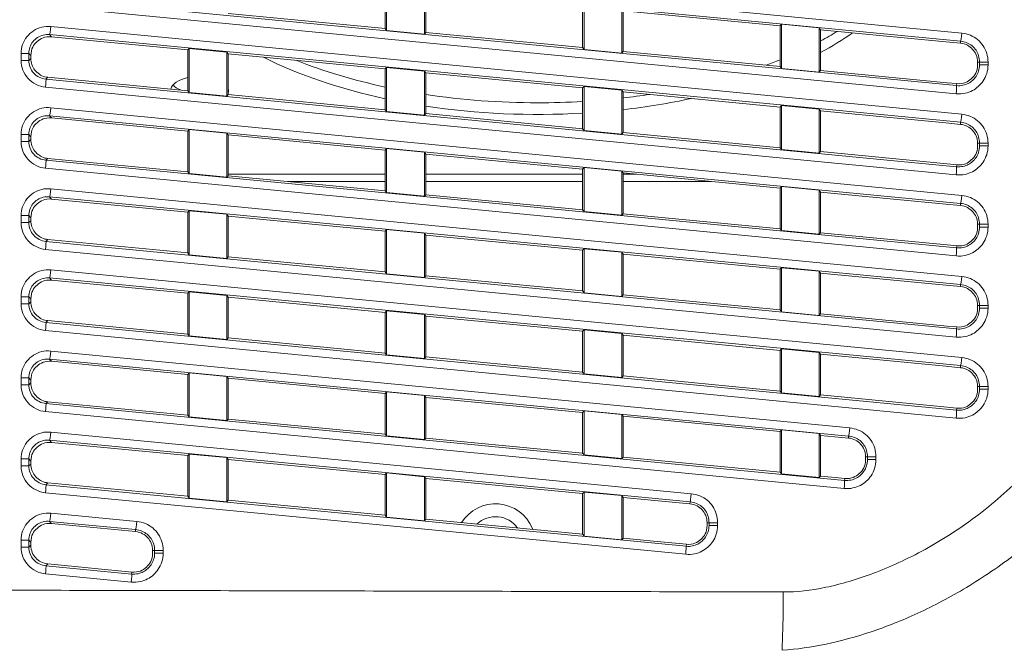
# Model space of a CAD drawing. Header units: millimetres. Extents: x 0 to 437, y 0 to 311.
# Tile 12 of 44: x 104 to 122, y 77 to 89. Entities that reach past the tile are written whole.
import ezdxf

# ---------------------------------------------------------------- set-up
doc = ezdxf.new("R2010")
doc.units = ezdxf.units.MM
for name, color, linetype, lineweight in [('APPARENT', 7, 'Continuous', 0), ('ARETES TANGENTES', 7, 'Continuous', 0), ('DIMENSIONS', 7, 'Continuous', 0)]:
    doc.layers.add(name, color=color, linetype=linetype, lineweight=lineweight)
doc.dimstyles.new('ISO-25', dxfattribs={"dimtxt": 2.5, "dimasz": 2.5, "dimexe": 1.25, "dimexo": 0.625, "dimtad": 1, "dimtxsty": 'Standard', "dimcen": 2.5, "dimadec": 0, "dimazin": 0, "dimtfac": 1, "dimtmove": 0, "dimatfit": 3, "dimfxl": 1, "dimarcsym": 0})

# ---------------------------------------------------------------- blocks, each defined once
blk = doc.blocks.new('D1')
h = blk.add_hatch(color=7)
h.paths.add_polyline_path([(38.317, 176.327), (38.817, 179.327), (39.317, 176.327)], flags=0)
h.paths.add_polyline_path([(39.317, 60.716), (38.817, 57.716), (38.317, 60.716)], flags=0)
at = {"layer": 'DIMENSIONS'}
for p, q in [((62.374, 179.327), (38.817, 179.327)), ((38.817, 176.327), (38.817, 124.459)), ((38.817, 119.873), (38.817, 129.045)), ((38.817, 60.716), (38.817, 124.459)), ((67.733, 57.716), (38.817, 57.716))]:
    blk.add_line(p, q, dxfattribs=at)
for points in [[(38.817, 179.327), (39.317, 176.327), (38.317, 176.327), (38.817, 179.327)], [(38.817, 57.716), (38.317, 60.716), (39.317, 60.716), (38.817, 57.716)]]:
    blk.add_lwpolyline(points, dxfattribs=at)
at = {"layer": 'DIMENSIONS', "char_height": 1.96986, "attachment_point": 5, "rotation": 90}
for s, insert in [('{\\fArial|b0|i0|c0|p0;}', (37.229, 128.693)), ('{\\fArial|b0|i0|c0|p0;486.4}{\\fArial|b0|i0|c0|p0;}', (37.229, 124.459)), ('{\\fArial|b0|i0|c0|p0;}', (37.229, 124.459)), ('{\\fArial|b0|i0|c0|p0;}', (37.229, 124.459)), ('{\\fArial|b0|i0|c0|p0;}', (37.229, 120.226))]:
    blk.add_mtext(s, dxfattribs=dict(at, insert=insert))
blk = doc.blocks.new('D2')
h = blk.add_hatch(color=7)
h.paths.add_polyline_path([(54.59, 187.02), (51.59, 187.52), (54.59, 188.02)], flags=0)
h.paths.add_polyline_path([(129.229, 188.02), (132.229, 187.52), (129.229, 187.02)], flags=0)
at = {"layer": 'DIMENSIONS'}
for p, q in [((51.59, 161.214), (51.59, 187.52)), ((54.59, 187.52), (91.823, 187.52)), ((96.056, 187.52), (86.884, 187.52)), ((129.229, 187.52), (91.823, 187.52)), ((132.229, 161.214), (132.229, 187.52))]:
    blk.add_line(p, q, dxfattribs=at)
for points in [[(51.59, 187.52), (54.59, 188.02), (54.59, 187.02), (51.59, 187.52)], [(132.229, 187.52), (129.229, 187.02), (129.229, 188.02), (132.229, 187.52)]]:
    blk.add_lwpolyline(points, dxfattribs=at)
at = {"layer": 'DIMENSIONS', "char_height": 1.96986, "attachment_point": 5}
for s, insert in [('{\\fArial|b0|i0|c0|p0;322.6}{\\fArial|b0|i0|c0|p0;}', (91.823, 189.107)), ('{\\fArial|b0|i0|c0|p0;}', (87.589, 189.107)), ('{\\fArial|b0|i0|c0|p0;}', (91.823, 189.107)), ('{\\fArial|b0|i0|c0|p0;}', (91.823, 189.107)), ('{\\fArial|b0|i0|c0|p0;}', (96.056, 189.107))]:
    blk.add_mtext(s, dxfattribs=dict(at, insert=insert))
blk = doc.blocks.new('D3')
h = blk.add_hatch(color=7)
h.paths.add_polyline_path([(211.99, 185.104), (208.99, 185.604), (211.99, 186.104)], flags=0)
h.paths.add_polyline_path([(240.209, 186.104), (243.209, 185.604), (240.209, 185.104)], flags=0)
at = {"layer": 'DIMENSIONS'}
for p, q in [((208.99, 170.102), (208.99, 185.604)), ((211.99, 185.604), (225.995, 185.604)), ((230.229, 185.604), (221.056, 185.604)), ((240.209, 185.604), (225.995, 185.604)), ((243.209, 165.348), (243.209, 185.604))]:
    blk.add_line(p, q, dxfattribs=at)
for points in [[(208.99, 185.604), (211.99, 186.104), (211.99, 185.104), (208.99, 185.604)], [(243.209, 185.604), (240.209, 185.104), (240.209, 186.104), (243.209, 185.604)]]:
    blk.add_lwpolyline(points, dxfattribs=at)
at = {"layer": 'DIMENSIONS', "char_height": 1.96986, "attachment_point": 5}
for s, insert in [('{\\fArial|b0|i0|c0|p0;136.9}{\\fArial|b0|i0|c0|p0;}', (225.995, 187.191)), ('{\\fArial|b0|i0|c0|p0;}', (221.762, 187.191)), ('{\\fArial|b0|i0|c0|p0;}', (225.995, 187.191)), ('{\\fArial|b0|i0|c0|p0;}', (225.995, 187.191)), ('{\\fArial|b0|i0|c0|p0;}', (230.229, 187.191))]:
    blk.add_mtext(s, dxfattribs=dict(at, insert=insert))

msp = doc.modelspace()

# ---------------------------------------------------------------- linework, layer by layer
at = {"layer": 'APPARENT'}
for p, q in [((110.956, 89.22), (110.956, 88.467)), ((110.982, 89.249), (110.982, 88.434)), ((111.68, 88.366), (111.68, 89.181)), ((111.706, 88.395), (111.706, 89.148)), ((114.606, 88.869), (114.606, 88.115)), ((114.632, 88.897), (114.632, 88.082)), ((115.33, 88.015), (115.33, 88.83)), ((108.056, 88.746), (110.956, 88.467)), ((118.256, 88.517), (115.356, 88.797)), ((115.356, 88.043), (115.356, 88.797)), ((110.956, 88.467), (110.982, 88.434)), ((118.256, 88.517), (118.282, 88.546)), ((118.256, 88.517), (118.256, 87.764)), ((118.98, 88.479), (118.282, 88.546)), ((118.282, 88.546), (118.282, 87.731)), ((118.98, 87.664), (118.98, 88.479)), ((119.006, 88.445), (118.98, 88.479)), ((107.306, 88.072), (104.789, 88.314)), ((111.68, 88.366), (110.982, 88.434)), ((111.706, 88.395), (111.68, 88.366)), ((111.706, 88.395), (114.606, 88.115)), ((119.006, 87.692), (119.006, 88.445)), ((121.318, 88.223), (119.006, 88.445)), ((107.306, 88.072), (107.332, 88.1)), ((107.332, 88.1), (107.332, 87.285)), ((108.03, 88.033), (107.332, 88.1)), ((114.606, 88.115), (114.632, 88.082)), ((121.318, 88.223), (121.59, 88.196)), ((121.593, 88.234), (121.59, 88.196)), ((104.406, 87.968), (104.406, 87.914)), ((107.306, 88.072), (107.306, 87.318)), ((108.03, 87.218), (108.03, 88.033)), ((108.056, 88), (108.03, 88.033)), ((110.956, 87.72), (108.056, 88)), ((108.056, 87.246), (108.056, 88)), ((115.33, 88.015), (114.632, 88.082)), ((115.356, 88.043), (115.33, 88.015)), ((115.356, 88.043), (118.256, 87.764)), ((110.956, 87.72), (110.982, 87.749)), ((110.982, 87.749), (110.982, 86.934)), ((111.68, 87.681), (110.982, 87.749)), ((118.256, 87.764), (118.282, 87.731)), ((121.906, 87.798), (121.906, 87.848)), ((121.943, 87.848), (121.906, 87.848)), ((104.722, 87.567), (107.306, 87.318)), ((110.956, 87.72), (110.956, 86.967)), ((111.68, 86.866), (111.68, 87.681)), ((111.706, 87.648), (111.68, 87.681)), ((111.706, 86.895), (111.706, 87.648)), ((114.606, 87.369), (111.706, 87.648)), ((118.98, 87.664), (118.282, 87.731)), ((119.006, 87.692), (118.98, 87.664)), ((119.006, 87.692), (121.344, 87.467)), ((114.606, 87.369), (114.632, 87.397)), ((115.33, 87.33), (114.632, 87.397)), ((114.632, 87.397), (114.632, 86.582)), ((121.344, 87.467), (121.523, 87.449)), ((121.519, 87.412), (121.523, 87.449)), ((107.306, 87.318), (107.332, 87.285)), ((108.03, 87.218), (107.332, 87.285)), ((108.056, 87.246), (108.03, 87.218)), ((108.056, 87.246), (110.956, 86.967)), ((114.606, 87.369), (114.606, 86.615)), ((115.356, 87.297), (115.33, 87.33)), ((115.33, 86.515), (115.33, 87.33)), ((118.256, 87.017), (115.356, 87.297)), ((115.356, 86.543), (115.356, 87.297)), ((118.256, 87.017), (118.282, 87.046)), ((118.256, 87.017), (118.256, 86.264)), ((118.98, 86.979), (118.282, 87.046)), ((118.282, 87.046), (118.282, 86.231)), ((110.956, 86.967), (110.982, 86.934)), ((111.68, 86.866), (110.982, 86.934)), ((111.706, 86.895), (111.68, 86.866)), ((111.706, 86.895), (114.606, 86.615)), ((119.006, 86.945), (118.98, 86.979)), ((118.98, 86.164), (118.98, 86.979)), ((121.318, 86.723), (119.006, 86.945)), ((119.006, 86.192), (119.006, 86.945)), ((107.306, 86.572), (104.789, 86.814)), ((121.318, 86.723), (121.59, 86.696)), ((121.593, 86.734), (121.59, 86.696)), ((104.406, 86.468), (104.406, 86.414)), ((107.306, 86.572), (107.332, 86.6)), ((107.306, 86.572), (107.306, 85.818)), ((107.332, 86.6), (107.332, 85.785)), ((108.03, 86.533), (107.332, 86.6)), ((108.03, 85.718), (108.03, 86.533)), ((108.056, 86.5), (108.03, 86.533)), ((108.056, 85.746), (108.056, 86.5)), ((110.956, 86.22), (108.056, 86.5)), ((114.606, 86.615), (114.632, 86.582)), ((115.33, 86.515), (114.632, 86.582)), ((115.356, 86.543), (115.33, 86.515)), ((115.356, 86.543), (118.256, 86.264)), ((121.906, 86.298), (121.906, 86.348)), ((121.943, 86.348), (121.906, 86.348)), ((110.956, 86.22), (110.982, 86.249)), ((110.956, 86.22), (110.956, 85.467)), ((111.68, 86.181), (110.982, 86.249)), ((110.982, 86.249), (110.982, 85.434)), ((111.706, 86.148), (111.68, 86.181)), ((111.68, 85.366), (111.68, 86.181)), ((111.706, 85.395), (111.706, 86.148)), ((114.606, 85.869), (111.706, 86.148)), ((118.256, 86.264), (118.282, 86.231)), ((118.98, 86.164), (118.282, 86.231)), ((119.006, 86.192), (118.98, 86.164)), ((119.006, 86.192), (121.344, 85.967)), ((104.722, 86.067), (107.306, 85.818)), ((121.344, 85.967), (121.523, 85.949)), ((121.519, 85.912), (121.523, 85.949)), ((107.306, 85.818), (107.332, 85.785)), ((108.03, 85.718), (107.332, 85.785)), ((108.056, 85.746), (108.03, 85.718)), ((108.056, 85.746), (110.956, 85.467)), ((114.606, 85.869), (114.632, 85.897)), ((114.606, 85.869), (114.606, 85.115)), ((114.632, 85.897), (114.632, 85.082)), ((115.33, 85.83), (114.632, 85.897)), ((115.33, 85.015), (115.33, 85.83)), ((115.356, 85.797), (115.33, 85.83)), ((115.356, 85.043), (115.356, 85.797)), ((118.256, 85.517), (115.356, 85.797)), ((110.956, 85.64), (109.159, 85.64)), ((114.606, 85.64), (111.706, 85.64)), ((116.984, 85.64), (115.356, 85.64)), ((110.956, 85.467), (110.982, 85.434)), ((111.68, 85.366), (110.982, 85.434)), ((111.706, 85.395), (111.68, 85.366)), ((111.706, 85.395), (114.606, 85.115)), ((118.256, 85.517), (118.282, 85.546)), ((118.256, 85.517), (118.256, 84.764)), ((118.282, 85.546), (118.282, 84.731)), ((118.98, 85.479), (118.282, 85.546)), ((118.98, 84.664), (118.98, 85.479)), ((119.006, 85.445), (118.98, 85.479)), ((121.318, 85.223), (119.006, 85.445)), ((119.006, 84.692), (119.006, 85.445)), ((107.306, 85.072), (104.789, 85.314)), ((121.318, 85.223), (121.59, 85.196)), ((121.593, 85.234), (121.59, 85.196)), ((107.306, 85.072), (107.332, 85.1)), ((107.306, 85.072), (107.306, 84.318)), ((108.03, 85.033), (107.332, 85.1)), ((107.332, 85.1), (107.332, 84.285)), ((108.056, 85), (108.03, 85.033)), ((108.03, 84.218), (108.03, 85.033)), ((114.606, 85.115), (114.632, 85.082)), ((115.33, 85.015), (114.632, 85.082)), ((115.356, 85.043), (115.33, 85.015)), ((115.356, 85.043), (118.256, 84.764)), ((104.406, 84.968), (104.406, 84.914)), ((108.056, 84.246), (108.056, 85)), ((110.956, 84.72), (108.056, 85)), ((121.906, 84.798), (121.906, 84.848)), ((121.943, 84.848), (121.906, 84.848)), ((110.956, 84.72), (110.982, 84.749)), ((110.956, 84.72), (110.956, 83.967)), ((111.68, 84.681), (110.982, 84.749)), ((110.982, 84.749), (110.982, 83.934)), ((111.68, 83.866), (111.68, 84.681)), ((111.706, 84.648), (111.68, 84.681)), ((114.606, 84.369), (111.706, 84.648)), ((111.706, 83.895), (111.706, 84.648)), ((118.256, 84.764), (118.282, 84.731)), ((118.98, 84.664), (118.282, 84.731)), ((119.006, 84.692), (118.98, 84.664)), ((119.006, 84.692), (121.344, 84.467)), ((104.722, 84.567), (107.306, 84.318)), ((121.344, 84.467), (121.523, 84.449)), ((107.306, 84.318), (107.332, 84.285)), ((108.03, 84.218), (107.332, 84.285)), ((114.606, 84.369), (114.632, 84.397)), ((114.606, 84.369), (114.606, 83.615)), ((115.33, 84.33), (114.632, 84.397)), ((114.632, 84.397), (114.632, 83.582)), ((115.33, 83.515), (115.33, 84.33)), ((115.356, 84.297), (115.33, 84.33)), ((118.256, 84.017), (115.356, 84.297)), ((115.356, 83.543), (115.356, 84.297)), ((121.519, 84.412), (121.523, 84.449)), ((108.056, 84.246), (108.03, 84.218)), ((108.056, 84.246), (110.956, 83.967)), ((110.956, 83.967), (110.982, 83.934)), ((111.68, 83.866), (110.982, 83.934)), ((118.256, 84.017), (118.282, 84.046)), ((118.256, 84.017), (118.256, 83.264)), ((118.98, 83.979), (118.282, 84.046)), ((118.282, 84.046), (118.282, 83.231)), ((118.98, 83.164), (118.98, 83.979)), ((119.006, 83.945), (118.98, 83.979)), ((119.006, 83.192), (119.006, 83.945)), ((121.318, 83.723), (119.006, 83.945)), ((107.306, 83.572), (104.789, 83.814)), ((111.706, 83.895), (111.68, 83.866)), ((111.706, 83.895), (114.606, 83.615)), ((121.593, 83.734), (121.59, 83.696)), ((107.306, 83.572), (107.332, 83.6)), ((107.306, 83.572), (107.306, 82.818)), ((108.03, 83.533), (107.332, 83.6)), ((107.332, 83.6), (107.332, 82.785)), ((114.606, 83.615), (114.632, 83.582)), ((115.33, 83.515), (114.632, 83.582)), ((121.318, 83.723), (121.59, 83.696)), ((104.406, 83.468), (104.406, 83.414)), ((108.056, 83.5), (108.03, 83.533)), ((108.03, 82.718), (108.03, 83.533)), ((110.956, 83.22), (108.056, 83.5)), ((108.056, 82.746), (108.056, 83.5)), ((115.356, 83.543), (115.33, 83.515)), ((115.356, 83.543), (118.256, 83.264)), ((110.956, 83.22), (110.982, 83.249)), ((110.956, 83.22), (110.956, 82.467)), ((110.982, 83.249), (110.982, 82.434)), ((111.68, 83.181), (110.982, 83.249)), ((118.256, 83.264), (118.282, 83.231)), ((118.98, 83.164), (118.282, 83.231)), ((119.006, 83.192), (118.98, 83.164)), ((119.006, 83.192), (121.344, 82.967)), ((121.943, 83.348), (121.906, 83.348)), ((121.906, 83.298), (121.906, 83.348)), ((104.722, 83.067), (107.306, 82.818)), ((111.706, 83.148), (111.68, 83.181)), ((111.68, 82.366), (111.68, 83.181)), ((114.606, 82.869), (111.706, 83.148)), ((111.706, 82.395), (111.706, 83.148)), ((114.606, 82.869), (114.632, 82.897)), ((114.606, 82.869), (114.606, 82.115)), ((115.33, 82.83), (114.632, 82.897)), ((114.632, 82.897), (114.632, 82.082)), ((115.356, 82.797), (115.33, 82.83)), ((115.33, 82.015), (115.33, 82.83)), ((121.344, 82.967), (121.523, 82.949)), ((121.519, 82.912), (121.523, 82.949)), ((107.306, 82.818), (107.332, 82.785)), ((108.03, 82.718), (107.332, 82.785)), ((108.056, 82.746), (108.03, 82.718)), ((108.056, 82.746), (110.956, 82.467)), ((115.356, 82.043), (115.356, 82.797)), ((118.256, 82.517), (115.356, 82.797)), ((110.956, 82.467), (110.982, 82.434)), ((118.256, 82.517), (118.282, 82.546)), ((118.256, 82.517), (118.256, 81.764)), ((118.282, 82.546), (118.282, 81.731)), ((118.98, 82.479), (118.282, 82.546)), ((119.006, 82.445), (118.98, 82.479)), ((118.98, 81.664), (118.98, 82.479)), ((107.306, 82.072), (104.789, 82.314)), ((111.68, 82.366), (110.982, 82.434)), ((111.706, 82.395), (111.68, 82.366)), ((111.706, 82.395), (114.606, 82.115)), ((121.318, 82.223), (119.006, 82.445)), ((119.006, 81.692), (119.006, 82.445)), ((107.306, 82.072), (107.332, 82.1)), ((107.332, 82.1), (107.332, 81.285)), ((108.03, 82.033), (107.332, 82.1)), ((114.606, 82.115), (114.632, 82.082)), ((121.318, 82.223), (121.59, 82.196)), ((121.593, 82.234), (121.59, 82.196)), ((104.406, 81.968), (104.406, 81.914)), ((107.306, 82.072), (107.306, 81.318)), ((108.056, 82), (108.03, 82.033)), ((108.03, 81.218), (108.03, 82.033)), ((108.056, 81.246), (108.056, 82)), ((110.956, 81.72), (108.056, 82)), ((115.33, 82.015), (114.632, 82.082)), ((115.356, 82.043), (115.33, 82.015)), ((115.356, 82.043), (118.256, 81.764)), ((110.956, 81.72), (110.982, 81.749)), ((110.982, 81.749), (110.982, 80.934)), ((111.68, 81.681), (110.982, 81.749)), ((118.256, 81.764), (118.282, 81.731)), ((118.98, 81.664), (118.282, 81.731)), ((121.943, 81.848), (121.906, 81.848)), ((121.906, 81.798), (121.906, 81.848)), ((104.722, 81.567), (107.306, 81.318)), ((110.956, 81.72), (110.956, 80.967)), ((111.706, 81.648), (111.68, 81.681)), ((111.68, 80.866), (111.68, 81.681)), ((111.706, 80.895), (111.706, 81.648)), ((114.606, 81.369), (111.706, 81.648)), ((119.006, 81.692), (118.98, 81.664)), ((119.006, 81.692), (121.344, 81.467)), ((114.606, 81.369), (114.632, 81.397)), ((114.606, 81.369), (114.606, 80.615)), ((114.632, 81.397), (114.632, 80.582)), ((115.33, 81.33), (114.632, 81.397)), ((121.344, 81.467), (121.523, 81.449)), ((121.519, 81.412), (121.523, 81.449)), ((107.306, 81.318), (107.332, 81.285)), ((108.03, 81.218), (107.332, 81.285)), ((108.056, 81.246), (108.03, 81.218)), ((108.056, 81.246), (110.956, 80.967)), ((115.356, 81.297), (115.33, 81.33)), ((115.33, 80.515), (115.33, 81.33)), ((118.256, 81.017), (115.356, 81.297)), ((115.356, 80.543), (115.356, 81.297)), ((118.256, 81.017), (118.282, 81.046)), ((118.256, 81.017), (118.256, 80.264)), ((118.98, 80.979), (118.282, 81.046)), ((118.282, 81.046), (118.282, 80.231)), ((110.956, 80.967), (110.982, 80.934)), ((111.68, 80.866), (110.982, 80.934)), ((111.706, 80.895), (111.68, 80.866)), ((111.706, 80.895), (114.606, 80.615)), ((119.006, 80.945), (118.98, 80.979)), ((118.98, 80.164), (118.98, 80.979)), ((119.518, 80.896), (119.006, 80.945)), ((119.006, 80.192), (119.006, 80.945)), ((119.522, 80.933), (119.518, 80.896)), ((107.306, 80.572), (104.789, 80.814)), ((104.406, 80.468), (104.406, 80.414)), ((107.306, 80.572), (107.332, 80.6)), ((107.306, 80.572), (107.306, 79.818)), ((107.332, 80.6), (107.332, 79.785)), ((108.03, 80.533), (107.332, 80.6)), ((108.056, 80.5), (108.03, 80.533)), ((108.03, 79.718), (108.03, 80.533)), ((108.056, 79.746), (108.056, 80.5)), ((110.956, 80.22), (108.056, 80.5)), ((114.606, 80.615), (114.632, 80.582)), ((115.33, 80.515), (114.632, 80.582)), ((115.356, 80.543), (115.33, 80.515)), ((115.356, 80.543), (118.256, 80.264)), ((119.835, 80.497), (119.835, 80.548)), ((119.872, 80.548), (119.835, 80.548)), ((110.956, 80.22), (110.982, 80.249)), ((110.956, 80.22), (110.956, 79.467)), ((111.68, 80.181), (110.982, 80.249)), ((110.982, 80.249), (110.982, 79.434)), ((111.706, 80.148), (111.68, 80.181)), ((111.68, 79.366), (111.68, 80.181)), ((111.706, 79.395), (111.706, 80.148)), ((114.606, 79.869), (111.706, 80.148)), ((118.256, 80.264), (118.282, 80.231)), ((118.98, 80.164), (118.282, 80.231)), ((119.006, 80.192), (118.98, 80.164)), ((119.006, 80.192), (119.273, 80.166)), ((119.273, 80.166), (119.451, 80.149)), ((119.448, 80.112), (119.451, 80.149)), ((104.722, 80.067), (107.306, 79.818)), ((107.306, 79.818), (107.332, 79.785)), ((108.03, 79.718), (107.332, 79.785)), ((108.056, 79.746), (108.03, 79.718)), ((108.056, 79.746), (110.956, 79.467)), ((114.606, 79.869), (114.632, 79.897)), ((114.606, 79.869), (114.606, 79.115)), ((115.33, 79.83), (114.632, 79.897)), ((114.632, 79.897), (114.632, 79.082)), ((115.356, 79.797), (115.33, 79.83)), ((115.33, 79.015), (115.33, 79.83)), ((115.356, 79.043), (115.356, 79.797)), ((116.59, 79.678), (115.356, 79.797)), ((116.593, 79.715), (116.59, 79.678)), ((110.956, 79.467), (110.982, 79.434)), ((111.68, 79.366), (110.982, 79.434)), ((111.706, 79.395), (111.68, 79.366)), ((111.706, 79.395), (114.606, 79.115)), ((106.34, 79.165), (104.789, 79.314)), ((106.343, 79.202), (106.34, 79.165)), ((116.906, 79.279), (116.906, 79.33)), ((116.943, 79.33), (116.906, 79.33)), ((114.606, 79.115), (114.632, 79.082)), ((115.33, 79.015), (114.632, 79.082)), ((115.356, 79.043), (115.33, 79.015)), ((115.356, 79.043), (115.915, 78.989)), ((104.406, 78.968), (104.406, 78.914)), ((106.656, 78.766), (106.656, 78.817)), ((106.693, 78.817), (106.656, 78.817)), ((115.915, 78.989), (116.523, 78.931)), ((116.519, 78.894), (116.523, 78.931)), ((104.722, 78.567), (106.273, 78.418)), ((106.269, 78.381), (106.273, 78.418))]:
    msp.add_line(p, q, dxfattribs=at)
for radius, start, end in [(0.738, 22.4483, 148.0855), (0.5, 35.5085, 133.4915), (0.737, 20.9145, 22.4483)]:
    msp.add_arc((112.996, 78.941), radius, start, end, dxfattribs=at)
for centre, major_axis, start_param, end_param in [((113.775, 90.658), (-7.125, 0), 2.395289, 2.460835), ((113.775, 90.442), (-7.125, 0), 2.395289, 2.527357), ((113.775, 90.442), (-7.125, 0), 0.779694, 1.164052), ((113.775, 90.658), (-7.125, 0), 0.895238, 1.164052), ((113.775, 90.658), (-7.125, 0), 2.205272, 2.250986), ((107.525, 87.317), (-0.537, 0), -1.151553, -0.120052), ((107.525, 87.533), (-0.537, 0), 0.414577, 0.847395), ((107.525, 87.317), (-0.537, 0), -3.141593, -2.988339), ((107.525, 87.317), (-0.537, 0), 2.988339, 3.141593), ((113.775, 90.658), (-7.125, 0), 1.276196, 1.570796), ((113.775, 90.658), (-7.125, 0), 1.794582, 1.865857), ((113.775, 90.442), (-7.125, 0), 1.276196, 1.687722), ((113.775, 90.658), (-7.125, 0), 1.570796, 1.687722), ((113.775, 90.442), (-7.125, 0), 1.794582, 1.981401)]:
    msp.add_ellipse(centre, major_axis=major_axis, ratio=0.5, start_param=start_param, end_param=end_param, dxfattribs=at)
for points in [[(104.789, 88.314), (104.662, 88.326), (104.507, 88.24), (104.406, 88.096), (104.406, 87.968)], [(121.906, 87.848), (121.906, 87.954), (121.83, 88.097), (121.695, 88.186), (121.59, 88.196)], [(104.406, 87.914), (104.406, 87.874), (104.419, 87.8), (104.473, 87.697), (104.561, 87.619), (104.626, 87.585), (104.666, 87.574)], [(121.523, 87.449), (121.65, 87.437), (121.805, 87.524), (121.906, 87.669), (121.906, 87.798)], [(104.722, 87.567), (104.703, 87.569), (104.685, 87.572), (104.666, 87.574)], [(104.789, 86.814), (104.662, 86.826), (104.507, 86.74), (104.406, 86.596), (104.406, 86.468)], [(121.906, 86.348), (121.906, 86.454), (121.83, 86.597), (121.695, 86.686), (121.59, 86.696)], [(104.406, 86.414), (104.406, 86.374), (104.419, 86.3), (104.473, 86.197), (104.561, 86.119), (104.626, 86.085), (104.666, 86.074)], [(121.523, 85.949), (121.65, 85.937), (121.805, 86.024), (121.906, 86.169), (121.906, 86.298)], [(104.722, 86.067), (104.703, 86.069), (104.685, 86.072), (104.666, 86.074)], [(104.789, 85.314), (104.662, 85.326), (104.507, 85.24), (104.406, 85.096), (104.406, 84.968)], [(121.906, 84.848), (121.906, 84.954), (121.83, 85.097), (121.695, 85.186), (121.59, 85.196)], [(104.406, 84.914), (104.406, 84.874), (104.419, 84.8), (104.473, 84.697), (104.561, 84.619), (104.626, 84.585), (104.666, 84.574)], [(121.523, 84.449), (121.65, 84.437), (121.805, 84.524), (121.906, 84.669), (121.906, 84.798)], [(104.722, 84.567), (104.703, 84.569), (104.685, 84.572), (104.666, 84.574)], [(104.789, 83.814), (104.662, 83.826), (104.507, 83.74), (104.406, 83.596), (104.406, 83.468)], [(121.906, 83.348), (121.906, 83.454), (121.83, 83.597), (121.695, 83.686), (121.59, 83.696)], [(104.406, 83.414), (104.406, 83.374), (104.419, 83.3), (104.473, 83.197), (104.561, 83.119), (104.626, 83.085), (104.666, 83.074)], [(121.523, 82.949), (121.65, 82.937), (121.805, 83.024), (121.906, 83.169), (121.906, 83.298)], [(104.722, 83.067), (104.703, 83.069), (104.685, 83.072), (104.666, 83.074)], [(104.789, 82.314), (104.662, 82.326), (104.507, 82.24), (104.406, 82.096), (104.406, 81.968)], [(121.906, 81.848), (121.906, 81.954), (121.83, 82.097), (121.695, 82.186), (121.59, 82.196)], [(104.406, 81.914), (104.406, 81.874), (104.419, 81.8), (104.473, 81.697), (104.561, 81.619), (104.626, 81.585), (104.666, 81.574)], [(121.523, 81.449), (121.65, 81.437), (121.805, 81.524), (121.906, 81.669), (121.906, 81.798)], [(104.722, 81.567), (104.703, 81.569), (104.685, 81.572), (104.666, 81.574)], [(104.789, 80.814), (104.662, 80.826), (104.507, 80.74), (104.406, 80.596), (104.406, 80.468)], [(119.835, 80.548), (119.835, 80.654), (119.758, 80.796), (119.624, 80.886), (119.518, 80.896)], [(119.451, 80.149), (119.579, 80.137), (119.733, 80.224), (119.835, 80.369), (119.835, 80.497)], [(104.406, 80.414), (104.406, 80.374), (104.419, 80.3), (104.473, 80.197), (104.561, 80.119), (104.626, 80.085), (104.666, 80.074)], [(104.722, 80.067), (104.703, 80.069), (104.685, 80.072), (104.666, 80.074)], [(116.906, 79.33), (116.906, 79.436), (116.83, 79.578), (116.695, 79.668), (116.59, 79.678)], [(104.789, 79.314), (104.662, 79.326), (104.507, 79.24), (104.406, 79.096), (104.406, 78.968)], [(116.523, 78.931), (116.65, 78.919), (116.805, 79.006), (116.906, 79.151), (116.906, 79.279)], [(106.656, 78.817), (106.656, 78.923), (106.58, 79.065), (106.445, 79.155), (106.34, 79.165)], [(104.406, 78.914), (104.406, 78.808), (104.482, 78.666), (104.617, 78.577), (104.722, 78.567)], [(106.273, 78.418), (106.4, 78.406), (106.555, 78.493), (106.656, 78.638), (106.656, 78.766)]]:
    msp.add_open_spline(points, degree=3, dxfattribs=at)
at = {"layer": 'ARETES TANGENTES'}
for p, q in [((104.773, 90.004), (121.615, 88.383)), ((104.752, 89.855), (121.593, 88.234)), ((121.519, 87.412), (104.684, 89.033)), ((121.512, 87.263), (104.678, 88.884)), ((104.773, 88.504), (121.615, 86.883)), ((104.752, 88.355), (121.593, 86.734)), ((104.752, 88.355), (104.789, 88.314)), ((104.226, 87.88), (104.226, 88.009)), ((104.226, 88.009), (104.368, 88.009)), ((104.368, 87.88), (104.368, 88.009)), ((104.368, 88.009), (104.406, 87.968)), ((104.226, 87.88), (104.368, 87.88)), ((104.368, 87.88), (104.406, 87.914)), ((121.943, 87.848), (121.943, 87.798)), ((122.1, 87.848), (121.943, 87.848)), ((122.1, 87.798), (121.943, 87.798)), ((122.1, 87.848), (122.1, 87.798)), ((104.684, 87.533), (104.722, 87.567)), ((121.512, 85.763), (104.678, 87.384)), ((121.519, 85.912), (104.684, 87.533)), ((104.752, 86.855), (121.593, 85.234)), ((104.752, 86.855), (104.789, 86.814)), ((104.773, 87.004), (121.615, 85.383)), ((104.226, 86.38), (104.226, 86.509)), ((104.226, 86.509), (104.368, 86.509)), ((104.368, 86.38), (104.368, 86.509)), ((104.368, 86.509), (104.406, 86.468)), ((104.226, 86.38), (104.368, 86.38)), ((104.368, 86.38), (104.406, 86.414)), ((122.1, 86.348), (121.943, 86.348)), ((121.943, 86.348), (121.943, 86.298)), ((122.1, 86.298), (121.943, 86.298)), ((122.1, 86.348), (122.1, 86.298)), ((104.684, 86.033), (104.722, 86.067)), ((121.519, 84.412), (104.684, 86.033)), ((121.512, 84.263), (104.678, 85.884)), ((110.956, 85.774), (108.056, 85.774)), ((114.606, 85.774), (111.706, 85.774)), ((115.593, 85.774), (115.356, 85.774)), ((104.773, 85.504), (121.615, 83.883)), ((104.752, 85.355), (121.593, 83.734)), ((104.752, 85.355), (104.789, 85.314)), ((104.226, 85.009), (104.368, 85.009)), ((104.226, 84.88), (104.226, 85.009)), ((104.368, 85.009), (104.406, 84.968)), ((104.368, 84.88), (104.368, 85.009)), ((104.226, 84.88), (104.368, 84.88)), ((104.368, 84.88), (104.406, 84.914)), ((122.1, 84.848), (121.943, 84.848)), ((121.943, 84.848), (121.943, 84.798)), ((122.1, 84.848), (122.1, 84.798)), ((122.1, 84.798), (121.943, 84.798)), ((104.684, 84.533), (104.722, 84.567)), ((121.519, 82.912), (104.684, 84.533)), ((121.512, 82.763), (104.678, 84.384)), ((104.773, 84.004), (121.615, 82.383)), ((104.752, 83.855), (121.593, 82.234)), ((104.752, 83.855), (104.789, 83.814)), ((104.226, 83.509), (104.368, 83.509)), ((104.226, 83.38), (104.226, 83.509)), ((104.226, 83.38), (104.368, 83.38)), ((104.368, 83.509), (104.406, 83.468)), ((104.368, 83.38), (104.368, 83.509)), ((104.368, 83.38), (104.406, 83.414)), ((121.943, 83.348), (121.943, 83.298)), ((122.1, 83.348), (121.943, 83.348)), ((122.1, 83.298), (121.943, 83.298)), ((122.1, 83.348), (122.1, 83.298)), ((104.684, 83.033), (104.722, 83.067)), ((121.519, 81.412), (104.684, 83.033)), ((121.512, 81.263), (104.678, 82.884)), ((104.773, 82.504), (119.544, 81.082)), ((104.752, 82.355), (119.522, 80.933)), ((104.752, 82.355), (104.789, 82.314)), ((104.226, 81.88), (104.226, 82.009)), ((104.226, 82.009), (104.368, 82.009)), ((104.368, 82.009), (104.406, 81.968)), ((104.368, 81.88), (104.368, 82.009)), ((104.368, 81.88), (104.406, 81.914)), ((104.226, 81.88), (104.368, 81.88)), ((122.1, 81.848), (121.943, 81.848)), ((121.943, 81.848), (121.943, 81.798)), ((122.1, 81.798), (121.943, 81.798)), ((122.1, 81.848), (122.1, 81.798)), ((104.684, 81.533), (104.722, 81.567)), ((119.441, 79.963), (104.678, 81.384)), ((119.448, 80.112), (104.684, 81.533)), ((104.773, 81.004), (116.615, 79.864)), ((104.752, 80.855), (104.789, 80.814)), ((104.752, 80.855), (116.593, 79.715)), ((104.226, 80.38), (104.226, 80.509)), ((104.226, 80.509), (104.368, 80.509)), ((104.368, 80.509), (104.406, 80.468)), ((104.368, 80.38), (104.368, 80.509)), ((120.029, 80.548), (119.872, 80.548)), ((119.872, 80.548), (119.872, 80.497)), ((120.029, 80.497), (119.872, 80.497)), ((120.029, 80.548), (120.029, 80.497)), ((104.226, 80.38), (104.368, 80.38)), ((104.368, 80.38), (104.406, 80.414)), ((104.684, 80.033), (104.722, 80.067)), ((116.519, 78.894), (104.684, 80.033)), ((116.512, 78.745), (104.678, 79.884)), ((104.773, 79.504), (106.365, 79.351)), ((104.752, 79.355), (104.789, 79.314)), ((104.752, 79.355), (106.343, 79.202)), ((116.943, 79.33), (116.943, 79.279)), ((117.1, 79.33), (116.943, 79.33)), ((117.1, 79.279), (116.943, 79.279)), ((117.1, 79.33), (117.1, 79.279)), ((104.226, 78.88), (104.226, 79.009)), ((104.226, 79.009), (104.368, 79.009)), ((104.368, 79.009), (104.406, 78.968)), ((104.368, 78.88), (104.368, 79.009)), ((104.226, 78.88), (104.368, 78.88)), ((104.368, 78.88), (104.406, 78.914)), ((106.85, 78.817), (106.693, 78.817)), ((106.693, 78.817), (106.693, 78.766)), ((106.85, 78.817), (106.85, 78.766)), ((106.85, 78.766), (106.693, 78.766)), ((104.684, 78.533), (104.722, 78.567)), ((106.269, 78.381), (104.684, 78.533)), ((106.262, 78.232), (104.678, 78.384))]:
    msp.add_line(p, q, dxfattribs=at)
for centre, major_axis, ratio, start_param, end_param in [((104.766, 88.504), (0.014, 0.149), 0.052096, 3.20278, 4.717405), ((121.607, 88.383), (0.014, 0.149), 0.052095, 3.202773, 4.717543), ((104.67, 87.384), (0.014, 0.149), 0.052096, 4.717405, 6.222018), ((121.504, 87.263), (0.014, 0.149), 0.052096, 4.717405, 6.222019), ((104.766, 87.004), (0.014, 0.149), 0.052096, 3.20278, 4.717405), ((121.607, 86.883), (0.014, 0.149), 0.052095, 3.202773, 4.717543), ((104.67, 85.884), (0.014, 0.149), 0.052096, 4.717405, 6.222018), ((121.504, 85.763), (0.014, 0.149), 0.052096, 4.717405, 6.222019), ((104.766, 85.504), (0.014, 0.149), 0.052096, 3.20278, 4.717405), ((121.607, 85.383), (0.014, 0.149), 0.052095, 3.202773, 4.717543), ((104.67, 84.384), (0.014, 0.149), 0.052096, 4.717405, 6.222018), ((121.504, 84.263), (0.014, 0.149), 0.052096, 4.717405, 6.222019), ((104.766, 84.004), (0.014, 0.149), 0.052096, 3.20278, 4.717405), ((121.607, 83.883), (0.014, 0.149), 0.052095, 3.202773, 4.717543), ((104.67, 82.884), (0.014, 0.149), 0.052096, 4.717405, 6.222018), ((121.504, 82.763), (0.014, 0.149), 0.052096, 4.717405, 6.222019), ((104.766, 82.504), (0.014, 0.149), 0.052096, 3.20278, 4.717405), ((121.607, 82.383), (0.014, 0.149), 0.052095, 3.202773, 4.717543), ((104.67, 81.384), (0.014, 0.149), 0.052096, 4.717405, 6.222018), ((121.504, 81.263), (0.014, 0.149), 0.052096, 4.717405, 6.222019), ((104.766, 81.004), (0.014, 0.149), 0.052096, 3.20278, 4.717405), ((119.536, 81.082), (0.014, 0.149), 0.052095, 3.202773, 4.717543), ((119.433, 79.963), (0.014, 0.149), 0.052096, 4.717405, 6.222019), ((104.67, 79.884), (0.014, 0.149), 0.052096, 4.717405, 6.222018), ((116.607, 79.864), (0.014, 0.149), 0.052095, 3.202773, 4.717543), ((104.766, 79.504), (0.014, 0.149), 0.052096, 3.20278, 4.717405), ((106.357, 79.351), (0.014, 0.149), 0.052095, 3.202773, 4.717543), ((116.504, 78.745), (0.014, 0.149), 0.052096, 4.717405, 6.222019), ((104.67, 78.384), (0.014, 0.149), 0.052096, 4.717405, 6.222018), ((106.254, 78.232), (0.014, 0.149), 0.052096, 4.717405, 6.222019), ((118.231, 78.049), (-0.004, -1.625), 0.052336, 0.844736, 1.570919)]:
    msp.add_ellipse(centre, major_axis=major_axis, ratio=ratio, start_param=start_param, end_param=end_param, dxfattribs=at)
for points in [[(104.226, 88.009), (104.226, 88.067), (104.245, 88.175), (104.326, 88.323), (104.449, 88.435), (104.606, 88.502), (104.716, 88.51), (104.773, 88.504)], [(104.368, 88.009), (104.368, 88.048), (104.381, 88.126), (104.438, 88.229), (104.525, 88.308), (104.634, 88.354), (104.713, 88.359), (104.752, 88.355)], [(121.615, 88.383), (121.672, 88.377), (121.777, 88.351), (121.913, 88.269), (122.017, 88.155), (122.084, 88.012), (122.1, 87.905), (122.1, 87.848)], [(121.593, 88.234), (121.634, 88.23), (121.712, 88.21), (121.809, 88.152), (121.883, 88.07), (121.931, 87.969), (121.943, 87.889), (121.943, 87.848)], [(104.678, 87.384), (104.614, 87.39), (104.497, 87.425), (104.347, 87.537), (104.249, 87.697), (104.226, 87.816), (104.226, 87.88)], [(104.684, 87.533), (104.641, 87.537), (104.557, 87.561), (104.452, 87.64), (104.384, 87.751), (104.368, 87.837), (104.368, 87.88)], [(122.1, 87.798), (122.1, 87.739), (122.083, 87.632), (122.014, 87.493), (121.923, 87.392), (121.817, 87.317), (121.679, 87.265), (121.57, 87.258), (121.512, 87.263)], [(121.943, 87.798), (121.943, 87.757), (121.93, 87.677), (121.881, 87.578), (121.815, 87.506), (121.738, 87.451), (121.64, 87.414), (121.56, 87.408), (121.519, 87.412)], [(104.226, 86.509), (104.226, 86.567), (104.245, 86.675), (104.326, 86.823), (104.449, 86.935), (104.606, 87.002), (104.716, 87.01), (104.773, 87.004)], [(104.368, 86.509), (104.368, 86.548), (104.381, 86.626), (104.438, 86.729), (104.525, 86.808), (104.634, 86.854), (104.713, 86.859), (104.752, 86.855)], [(121.615, 86.883), (121.672, 86.877), (121.777, 86.851), (121.913, 86.769), (122.017, 86.655), (122.084, 86.512), (122.1, 86.405), (122.1, 86.348)], [(121.593, 86.734), (121.634, 86.73), (121.712, 86.71), (121.809, 86.652), (121.883, 86.57), (121.931, 86.469), (121.943, 86.389), (121.943, 86.348)], [(104.678, 85.884), (104.614, 85.89), (104.497, 85.925), (104.347, 86.037), (104.249, 86.197), (104.226, 86.316), (104.226, 86.38)], [(104.684, 86.033), (104.641, 86.037), (104.557, 86.061), (104.452, 86.14), (104.384, 86.251), (104.368, 86.337), (104.368, 86.38)], [(122.1, 86.298), (122.1, 86.239), (122.083, 86.132), (122.014, 85.993), (121.923, 85.892), (121.817, 85.817), (121.679, 85.765), (121.57, 85.758), (121.512, 85.763)], [(121.943, 86.298), (121.943, 86.257), (121.93, 86.177), (121.881, 86.078), (121.815, 86.006), (121.738, 85.951), (121.64, 85.914), (121.56, 85.908), (121.519, 85.912)], [(104.226, 85.009), (104.226, 85.067), (104.245, 85.175), (104.326, 85.323), (104.449, 85.435), (104.606, 85.502), (104.716, 85.51), (104.773, 85.504)], [(121.615, 85.383), (121.672, 85.377), (121.777, 85.351), (121.913, 85.269), (122.017, 85.155), (122.084, 85.012), (122.1, 84.905), (122.1, 84.848)], [(104.368, 85.009), (104.368, 85.048), (104.381, 85.126), (104.438, 85.229), (104.525, 85.308), (104.634, 85.354), (104.713, 85.359), (104.752, 85.355)], [(121.593, 85.234), (121.634, 85.23), (121.712, 85.21), (121.809, 85.152), (121.883, 85.07), (121.931, 84.969), (121.943, 84.889), (121.943, 84.848)], [(104.678, 84.384), (104.614, 84.39), (104.497, 84.425), (104.347, 84.537), (104.249, 84.697), (104.226, 84.816), (104.226, 84.88)], [(104.684, 84.533), (104.641, 84.537), (104.557, 84.561), (104.452, 84.64), (104.384, 84.751), (104.368, 84.837), (104.368, 84.88)], [(122.1, 84.798), (122.1, 84.739), (122.083, 84.632), (122.014, 84.493), (121.923, 84.392), (121.817, 84.317), (121.679, 84.265), (121.57, 84.258), (121.512, 84.263)], [(121.943, 84.798), (121.943, 84.757), (121.93, 84.677), (121.881, 84.578), (121.815, 84.506), (121.738, 84.451), (121.64, 84.414), (121.56, 84.408), (121.519, 84.412)], [(125.228, 84.258), (125.214, 83.862), (125.168, 83.097), (124.968, 82.023), (124.634, 81.106), (124.146, 80.277), (123.482, 79.488), (122.636, 78.743), (121.698, 78.107), (120.796, 77.635), (119.937, 77.295), (119.106, 77.069), (118.563, 76.989), (118.292, 76.97)], [(124.164, 84.258), (124.165, 83.811), (124.115, 82.983), (123.861, 81.928), (123.465, 81.085), (122.858, 80.275), (121.948, 79.456), (120.923, 78.8), (119.972, 78.366), (119.086, 78.107), (118.563, 78.048), (118.316, 78.049)], [(104.226, 83.509), (104.226, 83.567), (104.245, 83.675), (104.326, 83.823), (104.449, 83.935), (104.606, 84.002), (104.716, 84.01), (104.773, 84.004)], [(104.368, 83.509), (104.368, 83.548), (104.381, 83.626), (104.438, 83.729), (104.525, 83.808), (104.634, 83.854), (104.713, 83.859), (104.752, 83.855)], [(121.593, 83.734), (121.634, 83.73), (121.712, 83.71), (121.809, 83.652), (121.883, 83.57), (121.931, 83.469), (121.943, 83.389), (121.943, 83.348)], [(121.615, 83.883), (121.672, 83.877), (121.777, 83.851), (121.913, 83.769), (122.017, 83.655), (122.084, 83.512), (122.1, 83.405), (122.1, 83.348)], [(104.678, 82.884), (104.614, 82.89), (104.497, 82.925), (104.347, 83.037), (104.249, 83.197), (104.226, 83.316), (104.226, 83.38)], [(104.684, 83.033), (104.641, 83.037), (104.557, 83.061), (104.452, 83.14), (104.384, 83.251), (104.368, 83.337), (104.368, 83.38)], [(122.1, 83.298), (122.1, 83.239), (122.083, 83.132), (122.014, 82.993), (121.923, 82.892), (121.817, 82.817), (121.679, 82.765), (121.57, 82.758), (121.512, 82.763)], [(121.943, 83.298), (121.943, 83.257), (121.93, 83.177), (121.881, 83.078), (121.815, 83.006), (121.738, 82.951), (121.64, 82.914), (121.56, 82.908), (121.519, 82.912)], [(104.226, 82.009), (104.226, 82.067), (104.245, 82.175), (104.326, 82.323), (104.449, 82.435), (104.606, 82.502), (104.716, 82.51), (104.773, 82.504)], [(104.368, 82.009), (104.368, 82.048), (104.381, 82.126), (104.438, 82.229), (104.525, 82.308), (104.634, 82.354), (104.713, 82.359), (104.752, 82.355)], [(121.615, 82.383), (121.672, 82.377), (121.777, 82.351), (121.913, 82.269), (122.017, 82.155), (122.084, 82.012), (122.1, 81.905), (122.1, 81.848)], [(121.406, 65.247), (121.693, 65.247), (122.278, 65.292), (123.169, 65.503), (124.082, 65.877), (124.981, 66.422), (125.832, 67.114), (126.637, 67.939), (127.406, 68.904), (128.13, 69.997), (128.813, 71.212), (129.479, 72.624), (130.006, 73.945), (130.45, 75.239), (130.807, 76.453), (131.087, 77.572), (131.307, 78.613), (131.477, 79.6), (131.598, 80.532), (131.672, 81.409), (131.689, 81.956), (131.689, 82.217)], [(121.406, 69.507), (121.62, 69.505), (122.046, 69.555), (122.69, 69.799), (123.284, 70.184), (123.811, 70.662), (124.276, 71.197), (124.707, 71.793), (125.115, 72.455), (125.517, 73.205), (125.929, 74.092), (126.295, 74.999), (126.592, 75.831), (126.827, 76.565), (127.017, 77.217), (127.173, 77.81), (127.303, 78.347), (127.41, 78.834), (127.499, 79.276), (127.572, 79.682), (127.633, 80.059), (127.684, 80.412), (127.724, 80.738), (127.756, 81.038), (127.779, 81.314), (127.795, 81.569), (127.805, 81.803), (127.81, 82.019), (127.81, 82.153), (127.809, 82.217)], [(121.406, 65.476), (121.714, 65.476), (122.335, 65.527), (123.268, 65.76), (124.192, 66.156), (125.08, 66.71), (125.91, 67.397), (126.694, 68.207), (127.444, 69.152), (128.153, 70.222), (128.822, 71.412), (129.478, 72.798), (129.998, 74.097), (130.437, 75.37), (130.79, 76.566), (131.067, 77.668), (131.284, 78.695), (131.451, 79.666), (131.57, 80.58), (131.643, 81.437), (131.659, 81.965), (131.659, 82.217)], [(121.422, 69.811), (121.619, 69.822), (122.016, 69.907), (122.634, 70.25), (123.215, 70.769), (123.738, 71.39), (124.237, 72.12), (124.727, 72.968), (125.252, 74.042), (125.722, 75.174), (126.079, 76.167), (126.35, 77.016), (126.565, 77.77), (126.736, 78.438), (126.87, 79.031), (126.978, 79.561), (127.066, 80.047), (127.138, 80.493), (127.196, 80.897), (127.243, 81.262), (127.283, 81.592), (127.316, 81.89), (127.334, 82.071), (127.343, 82.157)], [(121.593, 82.234), (121.634, 82.23), (121.712, 82.21), (121.809, 82.152), (121.883, 82.07), (121.931, 81.969), (121.943, 81.889), (121.943, 81.848)], [(104.678, 81.384), (104.614, 81.39), (104.497, 81.425), (104.347, 81.537), (104.249, 81.697), (104.226, 81.816), (104.226, 81.88)], [(104.684, 81.533), (104.641, 81.537), (104.557, 81.561), (104.452, 81.64), (104.384, 81.751), (104.368, 81.837), (104.368, 81.88)], [(122.1, 81.798), (122.1, 81.739), (122.083, 81.632), (122.014, 81.493), (121.923, 81.392), (121.817, 81.317), (121.679, 81.265), (121.57, 81.258), (121.512, 81.263)], [(121.943, 81.798), (121.943, 81.757), (121.93, 81.677), (121.881, 81.578), (121.815, 81.506), (121.738, 81.451), (121.64, 81.414), (121.56, 81.408), (121.519, 81.412)], [(104.226, 80.509), (104.226, 80.567), (104.245, 80.675), (104.326, 80.823), (104.449, 80.935), (104.606, 81.002), (104.716, 81.01), (104.773, 81.004)], [(119.544, 81.082), (119.6, 81.077), (119.705, 81.05), (119.841, 80.969), (119.945, 80.855), (120.013, 80.712), (120.029, 80.605), (120.029, 80.548)], [(104.368, 80.509), (104.368, 80.548), (104.381, 80.626), (104.438, 80.729), (104.525, 80.808), (104.634, 80.854), (104.713, 80.859), (104.752, 80.855)], [(119.522, 80.933), (119.563, 80.929), (119.641, 80.909), (119.738, 80.851), (119.811, 80.77), (119.859, 80.668), (119.872, 80.588), (119.872, 80.548)], [(120.029, 80.497), (120.029, 80.439), (120.011, 80.331), (119.942, 80.192), (119.852, 80.092), (119.745, 80.017), (119.607, 79.965), (119.499, 79.957), (119.441, 79.963)], [(119.872, 80.497), (119.872, 80.456), (119.859, 80.377), (119.809, 80.278), (119.744, 80.205), (119.667, 80.151), (119.569, 80.113), (119.489, 80.108), (119.448, 80.112)], [(104.678, 79.884), (104.614, 79.89), (104.497, 79.925), (104.347, 80.037), (104.249, 80.197), (104.226, 80.316), (104.226, 80.38)], [(104.684, 80.033), (104.641, 80.037), (104.557, 80.061), (104.452, 80.14), (104.384, 80.251), (104.368, 80.337), (104.368, 80.38)], [(116.615, 79.864), (116.672, 79.859), (116.777, 79.832), (116.913, 79.751), (117.017, 79.637), (117.084, 79.494), (117.1, 79.387), (117.1, 79.33)], [(116.593, 79.715), (116.634, 79.711), (116.712, 79.691), (116.809, 79.633), (116.883, 79.552), (116.931, 79.45), (116.943, 79.37), (116.943, 79.33)], [(104.226, 79.009), (104.226, 79.067), (104.245, 79.175), (104.326, 79.323), (104.449, 79.435), (104.606, 79.502), (104.716, 79.51), (104.773, 79.504)], [(104.368, 79.009), (104.368, 79.048), (104.381, 79.126), (104.438, 79.229), (104.525, 79.308), (104.634, 79.354), (104.713, 79.359), (104.752, 79.355)], [(106.343, 79.202), (106.384, 79.198), (106.462, 79.178), (106.559, 79.12), (106.633, 79.039), (106.681, 78.937), (106.693, 78.857), (106.693, 78.817)], [(106.365, 79.351), (106.422, 79.346), (106.527, 79.319), (106.663, 79.238), (106.767, 79.123), (106.834, 78.981), (106.85, 78.874), (106.85, 78.817)], [(117.1, 79.279), (117.1, 79.221), (117.083, 79.113), (117.014, 78.974), (116.923, 78.874), (116.817, 78.799), (116.679, 78.747), (116.57, 78.739), (116.512, 78.745)], [(116.943, 79.279), (116.943, 79.238), (116.93, 79.159), (116.881, 79.06), (116.815, 78.987), (116.738, 78.933), (116.64, 78.895), (116.56, 78.89), (116.519, 78.894)], [(104.678, 78.384), (104.614, 78.39), (104.497, 78.425), (104.347, 78.537), (104.249, 78.697), (104.226, 78.816), (104.226, 78.88)], [(104.684, 78.533), (104.641, 78.537), (104.557, 78.561), (104.452, 78.64), (104.384, 78.751), (104.368, 78.837), (104.368, 78.88)], [(106.85, 78.766), (106.85, 78.708), (106.833, 78.6), (106.764, 78.461), (106.673, 78.361), (106.567, 78.286), (106.429, 78.234), (106.32, 78.226), (106.262, 78.232)], [(106.693, 78.766), (106.693, 78.725), (106.68, 78.646), (106.631, 78.547), (106.565, 78.474), (106.488, 78.42), (106.39, 78.382), (106.31, 78.377), (106.269, 78.381)], [(118.316, 78.049), (116.564, 78.053), (113.102, 78.061), (108.049, 78.073), (104.755, 78.08), (103.133, 78.083)]]:
    msp.add_open_spline(points, degree=3, dxfattribs=at)

# ---------------------------------------------------------------- dimensions: what is measured, and where the dimension line sits
at = {"layer": 'DIMENSIONS'}
dim = msp.add_linear_dim(base=(0, 0), p1=(51.59, 161.214), p2=(132.229, 161.214), dimstyle='ISO-25', override={"dimtxt": 2.499554, "dimtad": 1, "dimdec": 1, "dimzin": 0, "dimse1": 0, "dimse2": 0, "dimsd1": 0, "dimsd2": 0, "dimadec": 1, "dimazin": 0, "dimtol": 0, "dimlim": 0, "dimtp": 0, "dimtm": 0, "dimtdec": 1}, dxfattribs=at)
dim.commit()
dim.dimension.update_dxf_attribs({"geometry": 'D2', "text_midpoint": (183.743, 311.073)})
for p1, p2, angle, picture, middle, turn in [((208.99, 170.102), (243.209, 165.348), 180, 'D3', (436.576, 309.157), 180), ((62.374, 179.327), (67.733, 57.716), 270, 'D1', (129.15, 246.425), 270)]:
    dim = msp.add_linear_dim(base=(0, 0), p1=p1, p2=p2, angle=angle, dimstyle='ISO-25', override={"dimtxt": 2.499554, "dimtad": 1, "dimdec": 1, "dimzin": 0, "dimse1": 0, "dimse2": 0, "dimsd1": 0, "dimsd2": 0, "dimadec": 1, "dimazin": 0, "dimtol": 0, "dimlim": 0, "dimtp": 0, "dimtm": 0, "dimtdec": 1}, dxfattribs=at)
    dim.commit()
    dim.dimension.update_dxf_attribs({"geometry": picture, "text_midpoint": middle, "text_rotation": turn})

doc.saveas('drawing.dxf')
